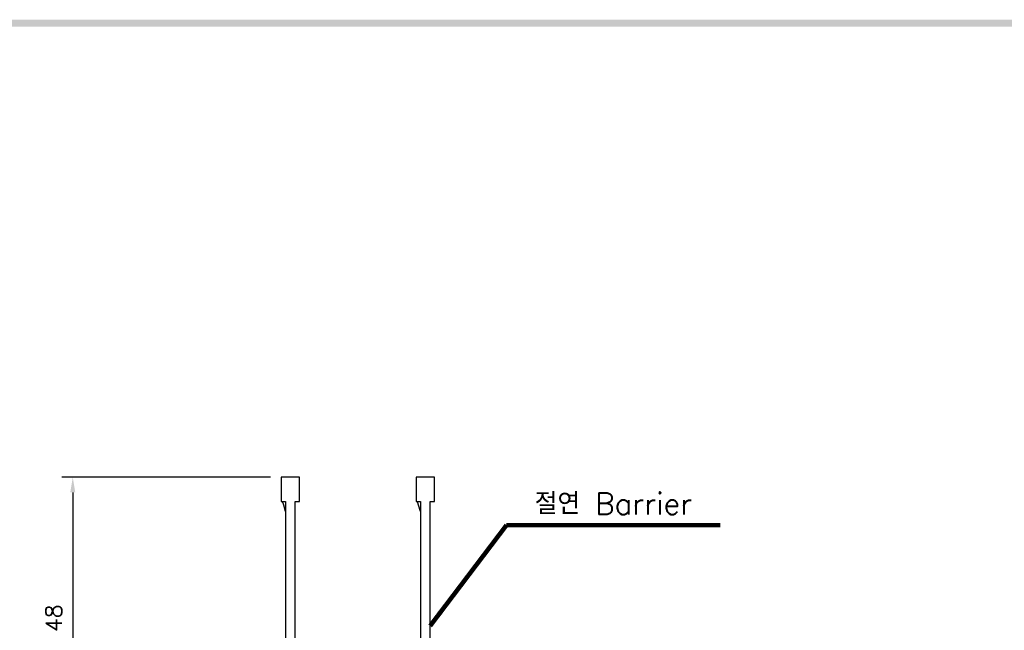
# Model space of a CAD drawing. Extents: x 2148 to 5118, y -907 to 1533.
# Tile 25 of 30: x 4445 to 4627, y 1415 to 1529. Entities that reach past the tile are written whole.
import ezdxf

# ---------------------------------------------------------------- set-up
doc = ezdxf.new("R2010")
doc.units = 0
doc.header["$LTSCALE"] = 3
doc.header["$MEASUREMENT"] = 0
doc.layers.get('0').update_dxf_attribs({"linetype": 'CONTINUOUS'})
doc.layers.get('Defpoints').update_dxf_attribs({"linetype": 'CONTINUOUS'})
doc.layers.add('di', color=3, linetype='CONTINUOUS')
doc.layers.add('dwg', color=7, linetype='CONTINUOUS')
doc.styles.add('KIM', font='ROMANS.shx', dxfattribs={"height": 5, "bigfont": 'GSG1.shx'})
doc.styles.get("Standard").update_dxf_attribs({"font": 'romans.shx', "height": 3, "bigfont": 'ghs.shx'})
doc.dimstyles.get("Standard").update_dxf_attribs({"dimtxt": 0.18, "dimasz": 0.18, "dimexe": 0.18, "dimexo": 0.0625, "dimgap": 0.09, "dimtad": 0, "dimtih": 1, "dimtoh": 1, "dimdec": 4, "dimzin": 0, "dimdsep": 46, "dimtxsty": 'Standard', "dimcen": 0.09, "dimadec": 0, "dimazin": 0, "dimtfac": 1, "dimtdec": 4, "dimtofl": 0, "dimtmove": 0, "dimatfit": 3, "dimfxl": 0, "dimtolj": 1, "dimtzin": 0, "dimarcsym": 0})
doc.dimstyles.new('STANDARD$0', dxfattribs={"dimtxt": 5, "dimasz": 5, "dimexe": 1, "dimexo": 2, "dimgap": 2, "dimtad": 1, "dimdec": 4, "dimzin": 12, "dimdsep": 46, "dimtxsty": 'KIM', "dimcen": -1, "dimdle": 0.1, "dimadec": 0, "dimazin": 0, "dimtfac": 1, "dimtdec": 4, "dimtmove": 0, "dimatfit": 3, "dimfxl": 0, "dimtolj": 1, "dimtzin": 0, "dimarcsym": 0})

# ---------------------------------------------------------------- blocks, each defined once
blk = doc.blocks.new('12323')
for p, q in [((3740.7, 1408.13), (3738.5, 1408.13)), ((3738.5, 1408.13), (3738.5, 1404.73)), ((3743, 1408.13), (3738.5, 1408.13)), ((3743, 1407.33), (3743, 1408.13)), ((3790.8, 1407.33), (3743, 1407.33)), ((3792.3, 1407.98), (3790.8, 1407.33)), ((3792.9, 1407.98), (3792.3, 1407.98)), ((3792.9, 1404.88), (3792.9, 1407.98)), ((3743, 1405.53), (3790.8, 1405.53)), ((3743, 1405.53), (3790.8, 1405.53)), ((3743, 1404.73), (3743, 1405.53)), ((3744.85, 1405.53), (3743.65, 1405.18)), ((3790.8, 1405.53), (3792.3, 1404.88)), ((3738.5, 1404.73), (3740.7, 1404.73)), ((3738.5, 1404.73), (3743, 1404.73)), ((3743.65, 1405.18), (3743, 1404.98)), ((3792.3, 1404.88), (3792.9, 1404.88))]:
    blk.add_line(p, q)
blk = doc.blocks.new('*D73')
at = {"layer": 'Defpoints', "color": 0}
for p in [(4493.41, 1443.71), (4454.77, 1393.61), (4470.91, 1393.61)]:
    blk.add_point(p, dxfattribs=at)
at = {"layer": 'di'}
for p, q in [((4491.41, 1443.71), (4452.77, 1443.71)), ((4454.77, 1440.91), (4454.77, 1396.41)), ((4468.91, 1393.61), (4452.77, 1393.61))]:
    blk.add_line(p, q, dxfattribs=at)
for points in [[(4454.31, 1440.91), (4455.24, 1440.91), (4454.77, 1443.71)], [(4454.31, 1396.41), (4455.24, 1396.41), (4454.77, 1393.61)]]:
    blk.add_solid(points, dxfattribs=at)
at = {"layer": 'di', "insert": (4451.27, 1417.59), "char_height": 3, "attachment_point": 5, "rotation": 90}
blk.add_mtext('\\A1;48', dxfattribs=at)

msp = doc.modelspace()

# ---------------------------------------------------------------- linework, layer by layer
at = {"layer": 'dwg'}
msp.add_trace([(4052.673, 1528.52), (4053.973, 1527.22), (5113.473, 1528.52), (5112.173, 1527.22)], dxfattribs=at)

# ---------------------------------------------------------------- block references
at = {"layer": 'di', "rotation": 270}
for p in [(3088.686, 5182.206), (3113.686, 5182.206)]:
    msp.add_blockref('12323', p, dxfattribs=at)

# ---------------------------------------------------------------- texts
at = {"layer": 'di', "insert": (4540.369, 1436.811), "char_height": 4, "attachment_point": 7}
msp.add_mtext('절연 Barrier', dxfattribs=at)

# ---------------------------------------------------------------- dimensions: what is measured, and where the dimension line sits
at = {"layer": 'di'}
dim = msp.add_linear_dim(base=(4454.773, 1393.607), p1=(4493.411, 1443.707), p2=(4470.911, 1393.607), angle=90, text='48', dimstyle='STANDARD$0', override={"dimtxt": 3, "dimasz": 2.8, "dimexe": 2, "dimdec": 2, "dimzin": 8, "dimtxsty": 'Standard', "dimcen": 0, "dimclrd": 256, "dimclre": 256, "dimclrt": 256, "dimadec": 2, "dimazin": 2, "dimtfac": 0.6, "dimtdec": 2, "dimtzin": 8, "dimlwd": 65535, "dimlwe": 65535, "dimarcsym": 1}, dxfattribs=at)
dim.commit()
dim.dimension.update_dxf_attribs({"geometry": '*D73', "text_midpoint": (4454.773, 1417.595), "dimtype": 160})

# ---------------------------------------------------------------- leaders
at = {"layer": 'di', "annotation_type": 0, "has_hookline": 1, "hookline_direction": 0, "text_width": 34.387}
msp.add_leader([(4521.011, 1416.196), (4535.169, 1434.811), (4538.369, 1434.811)], dimstyle='Standard', override={"dimtxt": 4, "dimasz": 3.2, "dimexe": 2, "dimexo": 2, "dimgap": 2, "dimtad": 1, "dimtih": 0, "dimtoh": 0, "dimdec": 2, "dimzin": 8, "dimcen": 0, "dimclrd": 256, "dimclre": 256, "dimclrt": 256, "dimadec": 2, "dimazin": 2, "dimtfac": 0.6, "dimtdec": 2, "dimtofl": 1, "dimtzin": 8, "dimlwd": 65535, "dimlwe": 65535, "dimarcsym": 1}, dxfattribs=at)

doc.saveas('drawing.dxf')
